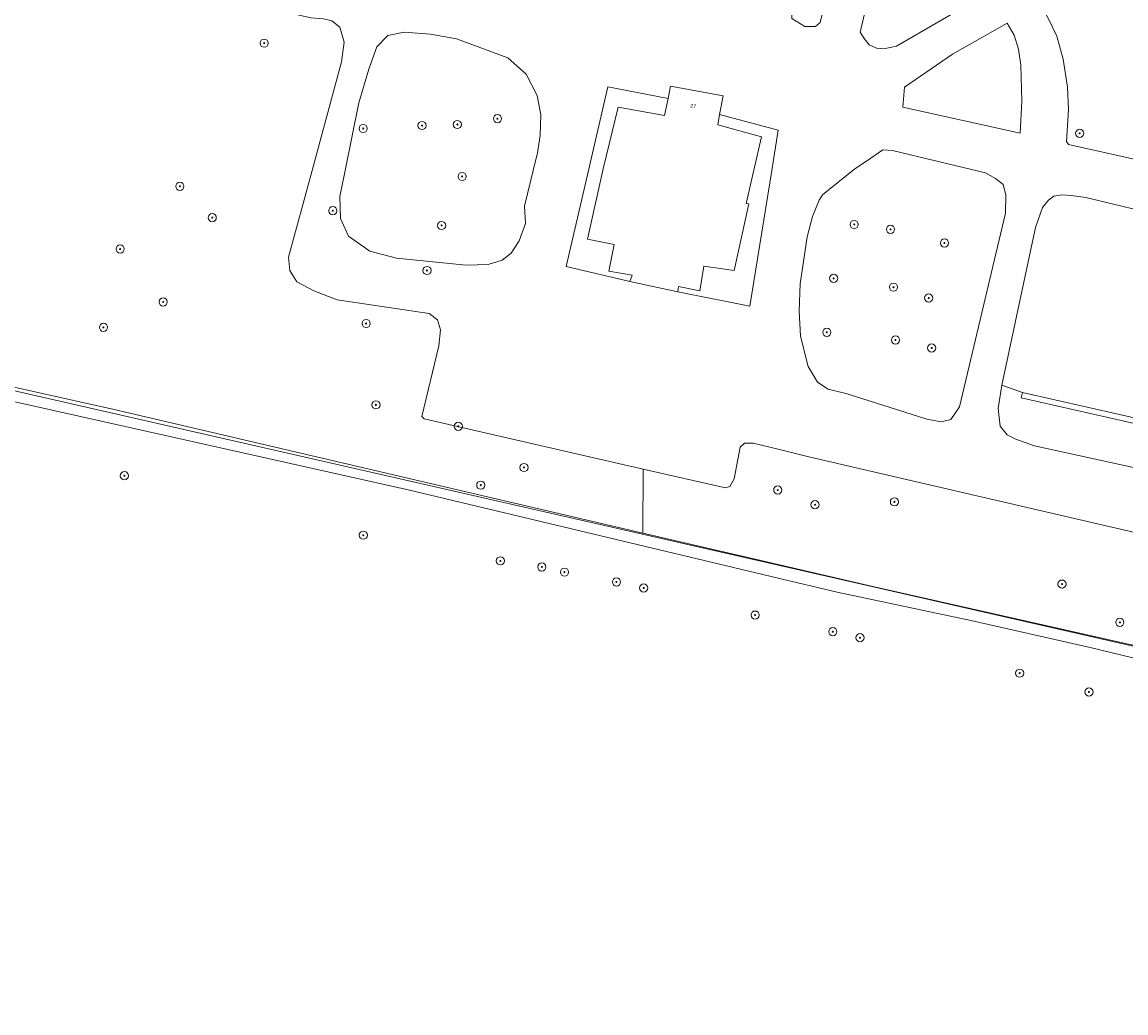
# Model space of a CAD drawing. Header units: metres. Extents: x 207466 to 209466, y 475780 to 477780.
# Tile 162 of 189: x 208766 to 208874, y 476510 to 476607. Entities that reach past the tile are written whole.
import ezdxf

# ---------------------------------------------------------------- set-up
doc = ezdxf.new("R2010")
doc.units = ezdxf.units.M
doc.linetypes.add('IE-TERREINAFSCHEIDING-KUNSTMATIG', pattern=[0])
doc.layers.get('0').update_dxf_attribs({"color": 253, "linetype": 'CONTINUOUS'})
for name, color, linetype, lineweight, true_color in [('B-RO-GR-BEPLANTING_CULTUUR_BOSPLANTSOEN-GV', 7, 'CONTINUOUS', 0, 0x6d8a47), ('B-RO-GR-BEPLANTING_CULTUUR_HEESTERS-GV', 7, 'CONTINUOUS', 0, 0x6d8a47), ('B-RO-GR-BOOM-S', 7, 'CONTINUOUS', 0, 0x6d8a47), ('B-RO-OG-BEBOUWING-GV', 7, 'CONTINUOUS', 0, 0xa50000)]:
    doc.layers.add(name, color=color, linetype=linetype, lineweight=lineweight, true_color=true_color)
for name, color, linetype, lineweight in [('B-RO-IE-TERREINAFSCHEIDING_KUNSTMATIG_HEKWERK_RASTER-G', 253, 'IE-TERREINAFSCHEIDING-KUNSTMATIG', 0), ('B-RO-OG-BEBOUWING-T18', 7, 'CONTINUOUS', 0), ('B-RO-OG-TERREIN_CULTUURSCHEIDING-GV', 253, 'CONTINUOUS', 0), ('B-RO-VH-VERHARDING_FUNDERING_ZAND-GV', 253, 'CONTINUOUS', 0), ('B-WE-KG-GRENS_PERCEEL-GV', 150, 'CONTINUOUS', 18)]:
    doc.layers.add(name, color=color, linetype=linetype, lineweight=lineweight)
doc.styles.add('NLCS-ISO-M200-T18', font='NLCS-ISO.ttf', dxfattribs={"height": 1.8})

# ---------------------------------------------------------------- blocks, each defined once
blk = doc.blocks.new('SGR-BOOM_01-SO1')
at = {"linetype": 'Continuous'}
h = blk.add_hatch(color=0, dxfattribs=at)
edge = h.paths.add_edge_path()
edge.add_arc((0, 0), 0.25, 0, 360)
at = {"color": 0, "linetype": 'ByBlock', "lineweight": -2}
for radius in [2, 0.25]:
    blk.add_circle((0, 0), radius, dxfattribs=at)

msp = doc.modelspace()

# ---------------------------------------------------------------- linework, layer by layer
at = {"layer": 'B-RO-GR-BEPLANTING_CULTUUR_BOSPLANTSOEN-GV', "flags": 128}
for points in [[(208854.67, 476650.87), (208850.12, 476651.78), (208849.05, 476651.96), (208848.32, 476648.82), (208848.04, 476647.33), (208846.1, 476638.8), (208841.91, 476619.15), (208841.65, 476616.97), (208841.41, 476609.01), (208841.38, 476607.9), (208841.36, 476607.04), (208842.64, 476606.25), (208843.68, 476606.26), (208844.13, 476606.64), (208854.67, 476650.87)], [(208859.16, 476649.11), (208858.29, 476648.85), (208848.02, 476605.71), (208848.43, 476605.09), (208848.91, 476604.48), (208849.63, 476604.14), (208850.36, 476604.06), (208851.57, 476604.35), (208859.33, 476608.85), (208860.47, 476609.58), (208860.4, 476613.61), (208861.73, 476614.41), (208863.75, 476612.44), (208864.12, 476612.29), (208864.67, 476612.24), (208871.79, 476616.77), (208878.24, 476620.56)], [(208882.39, 476620.7), (208873.19, 476614.88), (208865.02, 476609.48), (208866.43, 476607.01), (208867.24, 476605.31), (208867.88, 476603.05), (208868.3, 476600.32), (208868.39, 476598.12), (208868.18, 476595.03), (208868.4, 476594.73), (208875.69, 476593.11)], [(208797.71, 476592.2), (208797.19, 476589.64), (208797.24, 476587.49), (208798.02, 476585.77), (208800.11, 476584.31), (208802.74, 476583.61), (208809.54, 476582.93), (208811.68, 476582.99), (208813.04, 476583.41), (208813.93, 476584.1), (208814.7, 476585.31), (208815.32, 476587.02), (208815.23, 476588.7), (208816.08, 476592.2), (208816.5, 476593.91), (208816.77, 476595.59), (208816.84, 476597.61), (208816.47, 476599.52), (208815.4, 476601.61), (208813.6, 476603.18), (208808.58, 476605.06), (208806.05, 476605.52), (208803.49, 476605.7), (208801.87, 476605.37), (208800.8, 476604.27), (208800.01, 476602.09), (208799.05, 476598.81), (208797.71, 476592.2)], [(208855.51, 476593.11), (208851.19, 476594.14), (208850.26, 476594.2), (208848.64, 476593.11), (208847.52, 476592.35), (208844.35, 476589.81), (208844.03, 476589.29), (208843.39, 476587.7), (208842.86, 476585.71), (208842.16, 476581.1), (208842.08, 476578.44), (208842.19, 476575.98), (208842.94, 476573.02), (208843.87, 476571.49), (208844.89, 476570.82), (208846.76, 476570.37), (208854.55, 476567.87), (208855.95, 476567.63), (208856.9, 476567.85), (208857.74, 476569.08), (208862.22, 476588.02), (208862.27, 476589.8), (208862.01, 476590.81), (208861.26, 476591.41), (208860.27, 476591.97), (208855.51, 476593.11)], [(208895.68, 476562.55), (208882.74, 476565.68), (208863.77, 476569.97), (208863.89, 476570.48), (208861.87, 476571.2), (208861.53, 476568.93), (208861.71, 476567.2), (208862.4, 476566.34), (208863.24, 476565.92), (208865.06, 476565.28), (208885.45, 476560.8), (208910.85, 476554.52), (208914.42, 476553.64), (208921.95, 476552.26), (208922.24, 476552.45), (208922.99, 476554.77), (208923.31, 476556.12), (208895.68, 476562.55)], [(208901.69, 476550.59), (208843.03, 476564.2), (208840.03, 476564.94), (208837.58, 476565.54), (208836.73, 476565.54), (208836.3, 476565.14), (208835.72, 476562.05), (208835.3, 476561.29), (208834.88, 476561.16), (208826.82, 476562.98), (208826.78, 476556.75), (208840.03, 476553.68), (208849.28, 476551.53), (208896.32, 476540.9)]]:
    msp.add_lwpolyline(points, dxfattribs=at)
at = {"layer": 'B-RO-GR-BEPLANTING_CULTUUR_HEESTERS-GV', "flags": 128}
for points in [[(208823.99, 476584.95), (208821.4, 476585.48), (208822.92, 476592.35), (208824.39, 476598.36), (208828.92, 476597.55), (208829.26, 476599.22), (208823.36, 476600.36), (208821.48, 476592.2), (208819.32, 476582.81), (208825.54, 476581.33), (208825.75, 476581.97), (208823.47, 476582.35), (208823.99, 476584.95)], [(208839.39, 476592.2), (208840.02, 476596.11), (208834.3, 476597.66), (208834.13, 476596.66), (208838.39, 476595.49), (208836.89, 476588.97), (208837.16, 476588.91), (208835.71, 476582.41), (208832.74, 476582.85), (208832.38, 476580.41), (208830.27, 476580.84), (208830.22, 476580.31), (208837.26, 476578.93), (208839.39, 476592.2)], [(208882.86, 476566.19), (208863.89, 476570.48), (208863.77, 476569.97), (208882.74, 476565.68), (208895.68, 476562.55), (208923.31, 476556.12), (208923.42, 476556.63), (208895.8, 476563.05), (208882.86, 476566.19)]]:
    msp.add_lwpolyline(points, dxfattribs=at)
at = {"layer": 'B-RO-IE-TERREINAFSCHEIDING_KUNSTMATIG_HEKWERK_RASTER-G', "flags": 128}
for points in [[(208704.78, 476584.69), (208731.46, 476578.57), (208775.15, 476568.81), (208826.78, 476556.75)], [(208840.03, 476553.68), (208826.78, 476556.75)]]:
    msp.add_lwpolyline(points, dxfattribs=at)
at = {"layer": 'B-RO-OG-BEBOUWING-GV', "flags": 128}
msp.add_lwpolyline([(208838.39, 476595.49), (208834.13, 476596.66), (208834.3, 476597.66), (208834.63, 476599.48), (208829.5, 476600.42), (208829.26, 476599.22), (208828.92, 476597.55), (208824.39, 476598.36), (208822.92, 476592.35), (208821.4, 476585.48), (208823.99, 476584.95), (208823.47, 476582.35), (208825.75, 476581.97), (208825.54, 476581.33), (208830.22, 476580.31), (208830.27, 476580.84), (208832.38, 476580.41), (208832.74, 476582.85), (208835.71, 476582.41), (208837.16, 476588.91), (208836.89, 476588.97), (208838.39, 476595.49)], dxfattribs=at)
at = {"layer": 'B-RO-OG-TERREIN_CULTUURSCHEIDING-GV', "flags": 128}
for points in [[(208731.46, 476578.57), (208775.15, 476568.81), (208826.78, 476556.75), (208826.82, 476562.98), (208805.44, 476567.9), (208805.2, 476568.14), (208806.86, 476575.04), (208807.04, 476576.6), (208806.73, 476577.6), (208805.93, 476578.22), (208796.92, 476579.54), (208794.65, 476580.41), (208793, 476581.31), (208792.29, 476582.41), (208792.18, 476583.7), (208794.48, 476592.2), (208797.34, 476602.8), (208797.61, 476604.74), (208797.18, 476606.18), (208796.41, 476606.81), (208795.59, 476607), (208794.4, 476607.09), (208764.16, 476613.83)], [(208852.37, 476600.34), (208852.2, 476598.37), (208863.67, 476595.82), (208863.83, 476598.95), (208863.72, 476602.49), (208863.49, 476604.03), (208863.09, 476605.42), (208862.41, 476606.57), (208857.07, 476603.55), (208852.37, 476600.34)], [(208880.89, 476586.94), (208870.07, 476589.53), (208868.66, 476589.75), (208867.75, 476589.79), (208866.96, 476589.66), (208866.43, 476589.28), (208865.84, 476588.57), (208865.16, 476586.6), (208861.87, 476571.2)], [(208840.03, 476553.68), (208826.78, 476556.75), (208775.15, 476568.81), (208731.46, 476578.57)], [(208861.87, 476571.2), (208863.89, 476570.48), (208882.86, 476566.19)], [(208764.72, 476569.73), (208803.88, 476560.98), (208840.03, 476552.35), (208845.79, 476550.98), (208858.85, 476548.2), (208870.51, 476545.57), (208886.67, 476541.64), (208935.93, 476530.58), (208944.83, 476528.47), (208960.51, 476525.26), (208961.49, 476525.52), (208944, 476529.6), (208944.05, 476529.91), (208927.95, 476533.87), (208896.32, 476540.9), (208849.28, 476551.53), (208840.03, 476553.68)]]:
    msp.add_lwpolyline(points, dxfattribs=at)
at = {"layer": 'B-RO-VH-VERHARDING_FUNDERING_ZAND-GV', "flags": 128}
for points in [[(208854.67, 476650.87), (208844.13, 476606.64), (208843.68, 476606.26), (208842.64, 476606.25), (208841.36, 476607.04)], [(208878.24, 476620.56), (208871.79, 476616.77), (208864.67, 476612.24), (208864.12, 476612.29), (208863.75, 476612.44), (208861.73, 476614.41), (208860.4, 476613.61), (208860.47, 476609.58), (208859.33, 476608.85), (208851.57, 476604.35), (208850.36, 476604.06), (208849.63, 476604.14), (208848.91, 476604.48), (208848.43, 476605.09), (208848.02, 476605.71), (208858.29, 476648.85)], [(208875.69, 476593.11), (208868.4, 476594.73), (208868.18, 476595.03), (208868.39, 476598.12), (208868.3, 476600.32), (208867.88, 476603.05), (208867.24, 476605.31), (208866.43, 476607.01), (208865.02, 476609.48), (208873.19, 476614.88), (208882.39, 476620.7)], [(208796.41, 476606.81), (208797.18, 476606.18), (208797.61, 476604.74), (208797.34, 476602.8), (208794.48, 476592.2), (208792.18, 476583.7), (208792.29, 476582.41), (208793, 476581.31), (208794.65, 476580.41), (208796.92, 476579.54), (208805.93, 476578.22), (208806.73, 476577.6), (208807.04, 476576.6), (208806.86, 476575.04), (208805.2, 476568.14), (208805.44, 476567.9), (208826.82, 476562.98), (208834.88, 476561.16), (208835.3, 476561.29), (208835.72, 476562.05), (208836.3, 476565.14), (208836.73, 476565.54), (208837.58, 476565.54), (208840.03, 476564.94), (208843.03, 476564.2), (208901.69, 476550.59)], [(208852.37, 476600.34), (208857.07, 476603.55), (208862.41, 476606.57), (208863.09, 476605.42), (208863.49, 476604.03), (208863.72, 476602.49), (208863.83, 476598.95), (208863.67, 476595.82), (208852.2, 476598.37), (208852.37, 476600.34)], [(208808.58, 476605.06), (208813.6, 476603.18), (208815.4, 476601.61), (208816.47, 476599.52), (208816.84, 476597.61), (208816.77, 476595.59), (208816.5, 476593.91), (208816.08, 476592.2), (208815.23, 476588.7), (208815.32, 476587.02), (208814.7, 476585.31), (208813.93, 476584.1), (208813.04, 476583.41), (208811.68, 476582.99), (208809.54, 476582.93), (208802.74, 476583.61), (208800.11, 476584.31), (208798.02, 476585.77), (208797.24, 476587.49), (208797.19, 476589.64), (208797.71, 476592.2), (208799.05, 476598.81), (208800.01, 476602.09), (208800.8, 476604.27), (208801.87, 476605.37), (208803.49, 476605.7), (208806.05, 476605.52), (208808.58, 476605.06)], [(208834.63, 476599.48), (208834.3, 476597.66), (208840.02, 476596.11), (208839.39, 476592.2), (208837.26, 476578.93), (208830.22, 476580.31), (208825.54, 476581.33), (208819.32, 476582.81), (208821.48, 476592.2), (208823.36, 476600.36), (208829.26, 476599.22), (208829.5, 476600.42), (208834.63, 476599.48)], [(208855.51, 476593.11), (208860.27, 476591.97), (208861.26, 476591.41), (208862.01, 476590.81), (208862.27, 476589.8), (208862.22, 476588.02), (208857.74, 476569.08), (208856.9, 476567.85), (208855.95, 476567.63), (208854.55, 476567.87), (208846.76, 476570.37), (208844.89, 476570.82), (208843.87, 476571.49), (208842.94, 476573.02), (208842.19, 476575.98), (208842.08, 476578.44), (208842.16, 476581.1), (208842.86, 476585.71), (208843.39, 476587.7), (208844.03, 476589.29), (208844.35, 476589.81), (208847.52, 476592.35), (208848.64, 476593.11), (208850.26, 476594.2), (208851.19, 476594.14), (208855.51, 476593.11)], [(208885.45, 476560.8), (208865.06, 476565.28), (208863.24, 476565.92), (208862.4, 476566.34), (208861.71, 476567.2), (208861.53, 476568.93), (208861.87, 476571.2), (208865.16, 476586.6), (208865.84, 476588.57), (208866.43, 476589.28), (208866.96, 476589.66), (208867.75, 476589.79), (208868.66, 476589.75), (208870.07, 476589.53), (208880.89, 476586.94)]]:
    msp.add_lwpolyline(points, dxfattribs=at)
at = {"layer": 'B-WE-KG-GRENS_PERCEEL-GV'}
msp.add_lwpolyline([(209035.33, 476924.46), (208987.22, 476945.61), (208929.18, 476971.15), (208847.96, 476869), (208841.66, 476842.67), (208834.08, 476810.69), (208730.04, 476835.42), (208720.74, 476798.22), (208710.33, 476755.07), (208670.58, 476764.42), (208651.33, 476768.66), (208634.58, 476690.37), (208615.69, 476604.82), (208961.73, 476525.81), (208982.72, 476647.43), (209002.94, 476766.17), (209010.69, 476806.94), (209012.53, 476815.89), (209013.33, 476815.55), (209016.76, 476830.24), (209038.76, 476922.95)], close=True, dxfattribs=at)
msp.add_lwpolyline([(208657.59, 476473.51), (208814.87, 476463.91), (208882.55, 476459.98), (208928.55, 476457.13), (208943.65, 476494.42), (208954.94, 476522.12), (208963.76, 476526.62), (208961.73, 476525.81), (208615.69, 476604.82)], dxfattribs=at)

# ---------------------------------------------------------------- block references
at = {"layer": 'B-RO-GR-BOOM-S', "xscale": 0.2, "yscale": 0.2, "zscale": 0.2}
for p in [(208789.8, 476604.63), (208805.22, 476596.58), (208808.67, 476596.68), (208812.59, 476597.25), (208799.47, 476596.29), (208869.48, 476595.82), (208809.14, 476591.6), (208781.56, 476590.64), (208796.5, 476588.25), (208784.72, 476587.58), (208807.13, 476586.81), (208847.45, 476586.91), (208851, 476586.43), (208775.72, 476584.51), (208856.27, 476585.09), (208805.7, 476582.41), (208845.44, 476581.64), (208851.29, 476580.78), (208779.93, 476579.34), (208854.73, 476579.72), (208799.76, 476577.23), (208774.09, 476576.85), (208844.77, 476576.37), (208851.48, 476575.61), (208855.02, 476574.84), (208800.72, 476569.28), (208808.76, 476567.18), (208815.18, 476563.16), (208776.14, 476562.35), (208810.96, 476561.43), (208839.98, 476560.95), (208851.38, 476559.8), (208843.62, 476559.52), (208799.48, 476556.54), (208812.88, 476554.03), (208816.93, 476553.44), (208819.14, 476552.93), (208824.22, 476551.97), (208826.88, 476551.38), (208867.76, 476551.76), (208837.77, 476548.73), (208873.41, 476548.02), (208845.36, 476547.11), (208848.01, 476546.52), (208863.62, 476543.06), (208870.39, 476541.22)]:
    msp.add_blockref('SGR-BOOM_01-SO1', p, dxfattribs=at)

# ---------------------------------------------------------------- texts
at = {"layer": 'B-RO-OG-BEBOUWING-T18', "insert": (208831.71, 476598.49), "char_height": 0.36, "attachment_point": 5, "rotation": 349.7, "line_spacing_factor": 0.8, "style": 'NLCS-ISO-M200-T18'}
msp.add_mtext('{\\fArial|b0|i0|c0|p34;\\C256;27}', dxfattribs=at)

doc.saveas('drawing.dxf')
